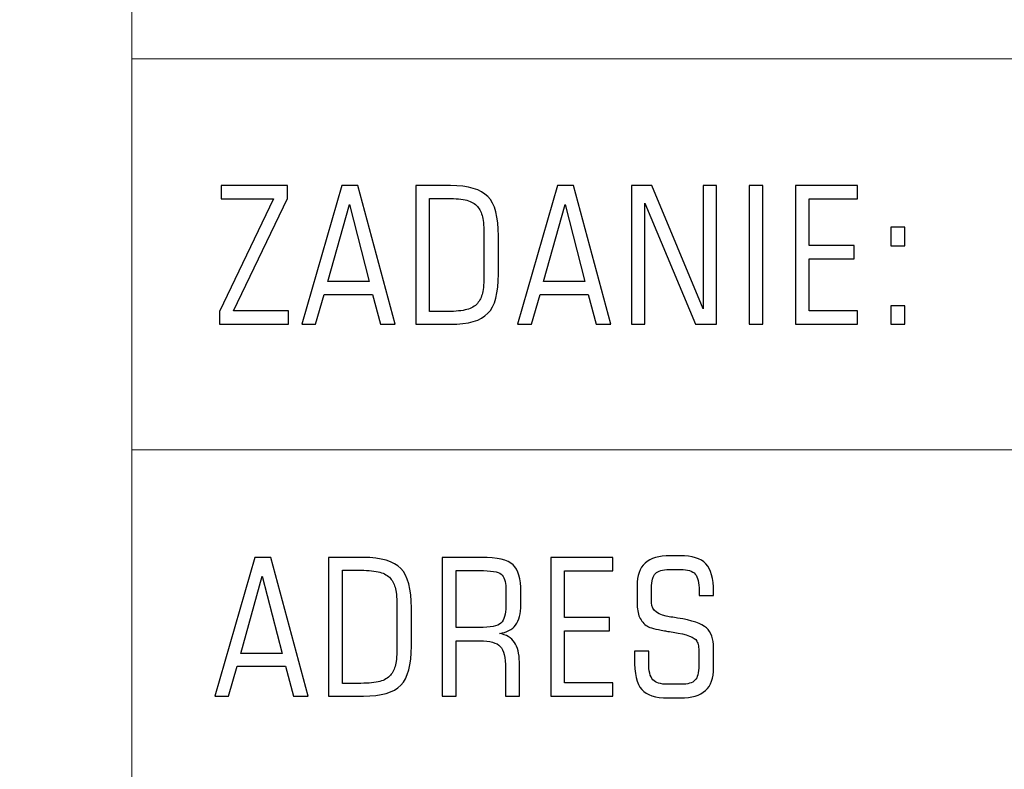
# Model space of a CAD drawing. Header units: metres. Extents: x 6522727 to 6522922, y 5980994 to 5981134.
# Tile 3 of 256: x 6522760.13 to 6522767.54, y 5981014.32 to 5981019.96. Entities that reach past the tile are written whole.
import ezdxf

# ---------------------------------------------------------------- set-up
doc = ezdxf.new("R2010")
doc.units = ezdxf.units.M
doc.header["$MEASUREMENT"] = 0
doc.layers.add('-HYBRIS - PRZYŁĄCZE -  RAMKI', color=7, linetype='Continuous')
doc.layers.add('Level 63', color=7, linetype='Continuous', lineweight=0)

msp = doc.modelspace()

# ---------------------------------------------------------------- linework, layer by layer
at = {"layer": '-HYBRIS - PRZYŁĄCZE -  RAMKI', "color": 7, "lineweight": 20}
msp.add_lwpolyline([(6522760.976, 5980995.4257), (6522810.0819, 5980995.4257), (6522810.0819, 5981022.6016), (6522760.976, 5981022.6016), (6522760.976, 5980995.4257)], close=True, dxfattribs=at)
at = {"layer": '-HYBRIS - PRZYŁĄCZE -  RAMKI', "color": 7, "lineweight": 18}
for points in [[(6522760.976, 5981019.6621), (6522760.976, 5981019.6621), (6522810.0819, 5981019.6621), (6522810.0819, 5981019.6621)], [(6522760.976, 5981016.7226), (6522760.976, 5981016.7226), (6522810.0819, 5981016.7226), (6522810.0819, 5981016.7226)]]:
    msp.add_open_spline(points, degree=3, dxfattribs=at)
at = {"layer": '-HYBRIS - PRZYŁĄCZE -  RAMKI', "color": 7}
for points, knots in [([(6522761.635, 5981017.6662), (6522761.635, 5981017.6662), (6522761.635, 5981017.7626), (6522761.635, 5981017.7626), (6522761.635, 5981017.7626), (6522762.0412, 5981018.6084), (6522762.0412, 5981018.6084), (6522762.0412, 5981018.6084), (6522761.6492, 5981018.6084), (6522761.6492, 5981018.6084), (6522761.6492, 5981018.6084), (6522761.6492, 5981018.7091), (6522761.6492, 5981018.7091), (6522761.6492, 5981018.7091), (6522762.1474, 5981018.7091), (6522762.1474, 5981018.7091), (6522762.1474, 5981018.7091), (6522762.1474, 5981018.6115), (6522762.1474, 5981018.6115), (6522762.1474, 5981018.6115), (6522761.742, 5981017.7669), (6522761.742, 5981017.7669), (6522761.742, 5981017.7669), (6522762.1543, 5981017.7669), (6522762.1543, 5981017.7669), (6522762.1543, 5981017.7669), (6522762.1543, 5981017.6662), (6522762.1543, 5981017.6662), (6522762.1543, 5981017.6662), (6522761.635, 5981017.6662), (6522761.635, 5981017.6662)], [0, 0, 0, 0, 0.090909, 0.090909, 0.090909, 0.181818, 0.181818, 0.181818, 0.272727, 0.272727, 0.272727, 0.363636, 0.363636, 0.363636, 0.454545, 0.454545, 0.454545, 0.545455, 0.545455, 0.545455, 0.636364, 0.636364, 0.636364, 0.727273, 0.727273, 0.727273, 0.818182, 0.818182, 0.818182, 1, 1, 1, 1]), ([(6522762.255, 5981017.6662), (6522762.255, 5981017.6662), (6522762.5545, 5981018.7091), (6522762.5545, 5981018.7091), (6522762.5545, 5981018.7091), (6522762.6753, 5981018.7091), (6522762.6753, 5981018.7091), (6522762.6753, 5981018.7091), (6522762.957, 5981017.6662), (6522762.957, 5981017.6662), (6522762.957, 5981017.6662), (6522762.8453, 5981017.6662), (6522762.8453, 5981017.6662), (6522762.8453, 5981017.6662), (6522762.7863, 5981017.8906), (6522762.7863, 5981017.8906), (6522762.7863, 5981017.8906), (6522762.4238, 5981017.8906), (6522762.4238, 5981017.8906), (6522762.4238, 5981017.8906), (6522762.3583, 5981017.6662), (6522762.3583, 5981017.6662), (6522762.3583, 5981017.6662), (6522762.255, 5981017.6662), (6522762.255, 5981017.6662)], [0, 0, 0, 0, 0.111111, 0.111111, 0.111111, 0.222222, 0.222222, 0.222222, 0.333333, 0.333333, 0.333333, 0.444444, 0.444444, 0.444444, 0.555556, 0.555556, 0.555556, 0.666667, 0.666667, 0.666667, 0.777778, 0.777778, 0.777778, 1, 1, 1, 1]), ([(6522763.1109, 5981017.6662), (6522763.1109, 5981017.6662), (6522763.1109, 5981018.7091), (6522763.1109, 5981018.7091), (6522763.1109, 5981018.7091), (6522763.3732, 5981018.7091), (6522763.3732, 5981018.7091), (6522763.5074, 5981018.7091), (6522763.6009, 5981018.6815), (6522763.6542, 5981018.6261), (6522763.7071, 5981018.571), (6522763.7337, 5981018.4725), (6522763.7337, 5981018.3305), (6522763.7337, 5981018.3305), (6522763.7337, 5981018.0433), (6522763.7337, 5981018.0433), (6522763.7337, 5981017.9014), (6522763.7071, 5981017.8031), (6522763.6542, 5981017.7485), (6522763.6009, 5981017.6936), (6522763.5074, 5981017.6662), (6522763.3732, 5981017.6662), (6522763.3732, 5981017.6662), (6522763.1109, 5981017.6662), (6522763.1109, 5981017.6662)], [0, 0, 0, 0, 0.111111, 0.111111, 0.111111, 0.222222, 0.222222, 0.222222, 0.333333, 0.333333, 0.333333, 0.444444, 0.444444, 0.444444, 0.555556, 0.555556, 0.555556, 0.666667, 0.666667, 0.666667, 0.777778, 0.777778, 0.777778, 1, 1, 1, 1]), ([(6522763.8776, 5981017.6662), (6522763.8776, 5981017.6662), (6522764.177, 5981018.7091), (6522764.177, 5981018.7091), (6522764.177, 5981018.7091), (6522764.2978, 5981018.7091), (6522764.2978, 5981018.7091), (6522764.2978, 5981018.7091), (6522764.5795, 5981017.6662), (6522764.5795, 5981017.6662), (6522764.5795, 5981017.6662), (6522764.4678, 5981017.6662), (6522764.4678, 5981017.6662), (6522764.4678, 5981017.6662), (6522764.4089, 5981017.8906), (6522764.4089, 5981017.8906), (6522764.4089, 5981017.8906), (6522764.0464, 5981017.8906), (6522764.0464, 5981017.8906), (6522764.0464, 5981017.8906), (6522763.9809, 5981017.6662), (6522763.9809, 5981017.6662), (6522763.9809, 5981017.6662), (6522763.8776, 5981017.6662), (6522763.8776, 5981017.6662)], [0, 0, 0, 0, 0.111111, 0.111111, 0.111111, 0.222222, 0.222222, 0.222222, 0.333333, 0.333333, 0.333333, 0.444444, 0.444444, 0.444444, 0.555556, 0.555556, 0.555556, 0.666667, 0.666667, 0.666667, 0.777778, 0.777778, 0.777778, 1, 1, 1, 1]), ([(6522764.7335, 5981017.6662), (6522764.7335, 5981017.6662), (6522764.7335, 5981018.7091), (6522764.7335, 5981018.7091), (6522764.7335, 5981018.7091), (6522764.8862, 5981018.7091), (6522764.8862, 5981018.7091), (6522764.8862, 5981018.7091), (6522765.2729, 5981017.7828), (6522765.2729, 5981017.7828), (6522765.2729, 5981017.7828), (6522765.2729, 5981018.7091), (6522765.2729, 5981018.7091), (6522765.2729, 5981018.7091), (6522765.3736, 5981018.7091), (6522765.3736, 5981018.7091), (6522765.3736, 5981018.7091), (6522765.3736, 5981017.6662), (6522765.3736, 5981017.6662), (6522765.3736, 5981017.6662), (6522765.2153, 5981017.6662), (6522765.2153, 5981017.6662), (6522765.2153, 5981017.6662), (6522764.8342, 5981018.5763), (6522764.8342, 5981018.5763), (6522764.8342, 5981018.5763), (6522764.8342, 5981017.6662), (6522764.8342, 5981017.6662), (6522764.8342, 5981017.6662), (6522764.7335, 5981017.6662), (6522764.7335, 5981017.6662)], [0, 0, 0, 0, 0.090909, 0.090909, 0.090909, 0.181818, 0.181818, 0.181818, 0.272727, 0.272727, 0.272727, 0.363636, 0.363636, 0.363636, 0.454545, 0.454545, 0.454545, 0.545455, 0.545455, 0.545455, 0.636364, 0.636364, 0.636364, 0.727273, 0.727273, 0.727273, 0.818182, 0.818182, 0.818182, 1, 1, 1, 1]), ([(6522765.6183, 5981017.6662), (6522765.6183, 5981017.6662), (6522765.6183, 5981018.7091), (6522765.6183, 5981018.7091), (6522765.6183, 5981018.7091), (6522765.7219, 5981018.7091), (6522765.7219, 5981018.7091), (6522765.7219, 5981018.7091), (6522765.7219, 5981017.6662), (6522765.7219, 5981017.6662), (6522765.7219, 5981017.6662), (6522765.6183, 5981017.6662), (6522765.6183, 5981017.6662)], [0, 0, 0, 0, 0.2, 0.2, 0.2, 0.4, 0.4, 0.4, 0.6, 0.6, 0.6, 1, 1, 1, 1]), ([(6522766.434, 5981017.7669), (6522766.434, 5981017.7669), (6522766.434, 5981017.6662), (6522766.434, 5981017.6662), (6522766.434, 5981017.6662), (6522765.9679, 5981017.6662), (6522765.9679, 5981017.6662), (6522765.9679, 5981017.6662), (6522765.9679, 5981018.7091), (6522765.9679, 5981018.7091), (6522765.9679, 5981018.7091), (6522766.434, 5981018.7091), (6522766.434, 5981018.7091), (6522766.434, 5981018.7091), (6522766.434, 5981018.6084), (6522766.434, 5981018.6084), (6522766.434, 5981018.6084), (6522766.0715, 5981018.6084), (6522766.0715, 5981018.6084), (6522766.0715, 5981018.6084), (6522766.0715, 5981018.2588), (6522766.0715, 5981018.2588), (6522766.0715, 5981018.2588), (6522766.4088, 5981018.2588), (6522766.4088, 5981018.2588), (6522766.4088, 5981018.2588), (6522766.4088, 5981018.1582), (6522766.4088, 5981018.1582), (6522766.4088, 5981018.1582), (6522766.0715, 5981018.1582), (6522766.0715, 5981018.1582), (6522766.0715, 5981018.1582), (6522766.0715, 5981017.7669), (6522766.0715, 5981017.7669), (6522766.0715, 5981017.7669), (6522766.434, 5981017.7669), (6522766.434, 5981017.7669)], [0, 0, 0, 0, 0.076923, 0.076923, 0.076923, 0.153846, 0.153846, 0.153846, 0.230769, 0.230769, 0.230769, 0.307692, 0.307692, 0.307692, 0.384615, 0.384615, 0.384615, 0.461538, 0.461538, 0.461538, 0.538462, 0.538462, 0.538462, 0.615385, 0.615385, 0.615385, 0.692308, 0.692308, 0.692308, 0.769231, 0.769231, 0.769231, 0.846154, 0.846154, 0.846154, 1, 1, 1, 1]), ([(6522762.4504, 5981017.987), (6522762.4504, 5981017.987), (6522762.7601, 5981017.987), (6522762.7601, 5981017.987), (6522762.7601, 5981017.987), (6522762.612, 5981018.5679), (6522762.612, 5981018.5679), (6522762.612, 5981018.5679), (6522762.4504, 5981017.987), (6522762.4504, 5981017.987)], [0, 0, 0, 0, 0.25, 0.25, 0.25, 0.5, 0.5, 0.5, 1, 1, 1, 1]), ([(6522763.2145, 5981017.7626), (6522763.2145, 5981017.7626), (6522763.3528, 5981017.7626), (6522763.3528, 5981017.7626), (6522763.4137, 5981017.7626), (6522763.4612, 5981017.7674), (6522763.4957, 5981017.777), (6522763.53, 5981017.7866), (6522763.5566, 5981017.8019), (6522763.5753, 5981017.823), (6522763.593, 5981017.8446), (6522763.6057, 5981017.8705), (6522763.6132, 5981017.9012), (6522763.6206, 5981017.9318), (6522763.6244, 5981017.9808), (6522763.6244, 5981018.0476), (6522763.6244, 5981018.0476), (6522763.6244, 5981018.3276), (6522763.6244, 5981018.3276), (6522763.6244, 5981018.3941), (6522763.6206, 5981018.4427), (6522763.6132, 5981018.4736), (6522763.6057, 5981018.5046), (6522763.593, 5981018.5307), (6522763.5753, 5981018.5523), (6522763.5566, 5981018.5734), (6522763.53, 5981018.5887), (6522763.4957, 5981018.5983), (6522763.4612, 5981018.6079), (6522763.4137, 5981018.6127), (6522763.3528, 5981018.6127), (6522763.3528, 5981018.6127), (6522763.2145, 5981018.6127), (6522763.2145, 5981018.6127), (6522763.2145, 5981018.6127), (6522763.2145, 5981017.7626), (6522763.2145, 5981017.7626)], [0, 0, 0, 0, 0.076923, 0.076923, 0.076923, 0.153846, 0.153846, 0.153846, 0.230769, 0.230769, 0.230769, 0.307692, 0.307692, 0.307692, 0.384615, 0.384615, 0.384615, 0.461538, 0.461538, 0.461538, 0.538462, 0.538462, 0.538462, 0.615385, 0.615385, 0.615385, 0.692308, 0.692308, 0.692308, 0.769231, 0.769231, 0.769231, 0.846154, 0.846154, 0.846154, 1, 1, 1, 1]), ([(6522764.073, 5981017.987), (6522764.073, 5981017.987), (6522764.3827, 5981017.987), (6522764.3827, 5981017.987), (6522764.3827, 5981017.987), (6522764.2346, 5981018.5679), (6522764.2346, 5981018.5679), (6522764.2346, 5981018.5679), (6522764.073, 5981017.987), (6522764.073, 5981017.987)], [0, 0, 0, 0, 0.25, 0.25, 0.25, 0.5, 0.5, 0.5, 1, 1, 1, 1]), ([(6522766.6847, 5981018.256), (6522766.6847, 5981018.256), (6522766.6847, 5981018.3955), (6522766.6847, 5981018.3955), (6522766.6847, 5981018.3955), (6522766.7912, 5981018.3955), (6522766.7912, 5981018.3955), (6522766.7912, 5981018.3955), (6522766.7912, 5981018.256), (6522766.7912, 5981018.256), (6522766.7912, 5981018.256), (6522766.6847, 5981018.256), (6522766.6847, 5981018.256)], [0, 0, 0, 0, 0.2, 0.2, 0.2, 0.4, 0.4, 0.4, 0.6, 0.6, 0.6, 1, 1, 1, 1]), ([(6522766.6847, 5981017.6662), (6522766.6847, 5981017.6662), (6522766.6847, 5981017.8058), (6522766.6847, 5981017.8058), (6522766.6847, 5981017.8058), (6522766.7912, 5981017.8058), (6522766.7912, 5981017.8058), (6522766.7912, 5981017.8058), (6522766.7912, 5981017.6662), (6522766.7912, 5981017.6662), (6522766.7912, 5981017.6662), (6522766.6847, 5981017.6662), (6522766.6847, 5981017.6662)], [0, 0, 0, 0, 0.2, 0.2, 0.2, 0.4, 0.4, 0.4, 0.6, 0.6, 0.6, 1, 1, 1, 1]), ([(6522761.6006, 5981014.8698), (6522761.6006, 5981014.8698), (6522761.9, 5981015.9126), (6522761.9, 5981015.9126), (6522761.9, 5981015.9126), (6522762.0208, 5981015.9126), (6522762.0208, 5981015.9126), (6522762.0208, 5981015.9126), (6522762.3025, 5981014.8698), (6522762.3025, 5981014.8698), (6522762.3025, 5981014.8698), (6522762.1908, 5981014.8698), (6522762.1908, 5981014.8698), (6522762.1908, 5981014.8698), (6522762.1319, 5981015.0942), (6522762.1319, 5981015.0942), (6522762.1319, 5981015.0942), (6522761.7694, 5981015.0942), (6522761.7694, 5981015.0942), (6522761.7694, 5981015.0942), (6522761.7039, 5981014.8698), (6522761.7039, 5981014.8698), (6522761.7039, 5981014.8698), (6522761.6006, 5981014.8698), (6522761.6006, 5981014.8698)], [0, 0, 0, 0, 0.111111, 0.111111, 0.111111, 0.222222, 0.222222, 0.222222, 0.333333, 0.333333, 0.333333, 0.444444, 0.444444, 0.444444, 0.555556, 0.555556, 0.555556, 0.666667, 0.666667, 0.666667, 0.777778, 0.777778, 0.777778, 1, 1, 1, 1]), ([(6522762.4565, 5981014.8698), (6522762.4565, 5981014.8698), (6522762.4565, 5981015.9126), (6522762.4565, 5981015.9126), (6522762.4565, 5981015.9126), (6522762.7188, 5981015.9126), (6522762.7188, 5981015.9126), (6522762.853, 5981015.9126), (6522762.9465, 5981015.8851), (6522762.9997, 5981015.8297), (6522763.0527, 5981015.7745), (6522763.0793, 5981015.676), (6522763.0793, 5981015.5341), (6522763.0793, 5981015.5341), (6522763.0793, 5981015.2469), (6522763.0793, 5981015.2469), (6522763.0793, 5981015.105), (6522763.0527, 5981015.0067), (6522762.9997, 5981014.952), (6522762.9465, 5981014.8971), (6522762.853, 5981014.8698), (6522762.7188, 5981014.8698), (6522762.7188, 5981014.8698), (6522762.4565, 5981014.8698), (6522762.4565, 5981014.8698)], [0, 0, 0, 0, 0.111111, 0.111111, 0.111111, 0.222222, 0.222222, 0.222222, 0.333333, 0.333333, 0.333333, 0.444444, 0.444444, 0.444444, 0.555556, 0.555556, 0.555556, 0.666667, 0.666667, 0.666667, 0.777778, 0.777778, 0.777778, 1, 1, 1, 1]), ([(6522763.4145, 5981015.2855), (6522763.4145, 5981015.2855), (6522763.4145, 5981014.8698), (6522763.4145, 5981014.8698), (6522763.4145, 5981014.8698), (6522763.3109, 5981014.8698), (6522763.3109, 5981014.8698), (6522763.3109, 5981014.8698), (6522763.3109, 5981015.9126), (6522763.3109, 5981015.9126), (6522763.3109, 5981015.9126), (6522763.6046, 5981015.9126), (6522763.6046, 5981015.9126), (6522763.7249, 5981015.9126), (6522763.8045, 5981015.8944), (6522763.8436, 5981015.8577), (6522763.8827, 5981015.8213), (6522763.9021, 5981015.7532), (6522763.9021, 5981015.6535), (6522763.9021, 5981015.6535), (6522763.9021, 5981015.5573), (6522763.9021, 5981015.5573), (6522763.9021, 5981015.4904), (6522763.8889, 5981015.4396), (6522763.8628, 5981015.4046), (6522763.8367, 5981015.3699), (6522763.7959, 5981015.3488), (6522763.7408, 5981015.3418), (6522763.7923, 5981015.3315), (6522763.8302, 5981015.309), (6522763.8544, 5981015.2745), (6522763.8786, 5981015.2397), (6522763.8906, 5981015.1903), (6522763.8906, 5981015.1261), (6522763.8906, 5981015.1261), (6522763.8906, 5981014.8698), (6522763.8906, 5981014.8698), (6522763.8906, 5981014.8698), (6522763.787, 5981014.8698), (6522763.787, 5981014.8698), (6522763.787, 5981014.8698), (6522763.787, 5981015.0783), (6522763.787, 5981015.0783), (6522763.787, 5981015.1613), (6522763.7738, 5981015.2164), (6522763.7475, 5981015.244), (6522763.7211, 5981015.2716), (6522763.6693, 5981015.2855), (6522763.5926, 5981015.2855), (6522763.5926, 5981015.2855), (6522763.4145, 5981015.2855), (6522763.4145, 5981015.2855)], [0, 0, 0, 0, 0.055556, 0.055556, 0.055556, 0.111111, 0.111111, 0.111111, 0.166667, 0.166667, 0.166667, 0.222222, 0.222222, 0.222222, 0.277778, 0.277778, 0.277778, 0.333333, 0.333333, 0.333333, 0.388889, 0.388889, 0.388889, 0.444444, 0.444444, 0.444444, 0.5, 0.5, 0.5, 0.555556, 0.555556, 0.555556, 0.611111, 0.611111, 0.611111, 0.666667, 0.666667, 0.666667, 0.722222, 0.722222, 0.722222, 0.777778, 0.777778, 0.777778, 0.833333, 0.833333, 0.833333, 0.888889, 0.888889, 0.888889, 1, 1, 1, 1]), ([(6522764.5928, 5981014.9705), (6522764.5928, 5981014.9705), (6522764.5928, 5981014.8698), (6522764.5928, 5981014.8698), (6522764.5928, 5981014.8698), (6522764.1267, 5981014.8698), (6522764.1267, 5981014.8698), (6522764.1267, 5981014.8698), (6522764.1267, 5981015.9126), (6522764.1267, 5981015.9126), (6522764.1267, 5981015.9126), (6522764.5928, 5981015.9126), (6522764.5928, 5981015.9126), (6522764.5928, 5981015.9126), (6522764.5928, 5981015.8119), (6522764.5928, 5981015.8119), (6522764.5928, 5981015.8119), (6522764.2303, 5981015.8119), (6522764.2303, 5981015.8119), (6522764.2303, 5981015.8119), (6522764.2303, 5981015.4624), (6522764.2303, 5981015.4624), (6522764.2303, 5981015.4624), (6522764.5676, 5981015.4624), (6522764.5676, 5981015.4624), (6522764.5676, 5981015.4624), (6522764.5676, 5981015.3617), (6522764.5676, 5981015.3617), (6522764.5676, 5981015.3617), (6522764.2303, 5981015.3617), (6522764.2303, 5981015.3617), (6522764.2303, 5981015.3617), (6522764.2303, 5981014.9705), (6522764.2303, 5981014.9705), (6522764.2303, 5981014.9705), (6522764.5928, 5981014.9705), (6522764.5928, 5981014.9705)], [0, 0, 0, 0, 0.076923, 0.076923, 0.076923, 0.153846, 0.153846, 0.153846, 0.230769, 0.230769, 0.230769, 0.307692, 0.307692, 0.307692, 0.384615, 0.384615, 0.384615, 0.461538, 0.461538, 0.461538, 0.538462, 0.538462, 0.538462, 0.615385, 0.615385, 0.615385, 0.692308, 0.692308, 0.692308, 0.769231, 0.769231, 0.769231, 0.846154, 0.846154, 0.846154, 1, 1, 1, 1]), ([(6522765.3513, 5981015.2325), (6522765.3513, 5981015.2325), (6522765.3513, 5981015.0827), (6522765.3513, 5981015.0827), (6522765.3513, 5981015.0057), (6522765.3312, 5981014.9489), (6522765.2907, 5981014.912), (6522765.2502, 5981014.8753), (6522765.1873, 5981014.8568), (6522765.1022, 5981014.8568), (6522765.1022, 5981014.8568), (6522765.0087, 5981014.8568), (6522765.0087, 5981014.8568), (6522764.9138, 5981014.8568), (6522764.8479, 5981014.8777), (6522764.811, 5981014.9194), (6522764.7743, 5981014.9611), (6522764.7558, 5981015.0398), (6522764.7558, 5981015.1551), (6522764.7558, 5981015.1551), (6522764.7558, 5981015.2078), (6522764.7558, 5981015.2078), (6522764.7558, 5981015.2078), (6522764.8637, 5981015.2078), (6522764.8637, 5981015.2078), (6522764.8637, 5981015.2078), (6522764.8637, 5981015.1198), (6522764.8637, 5981015.1198), (6522764.8637, 5981015.0589), (6522764.874, 5981015.017), (6522764.8949, 5981014.9937), (6522764.9157, 5981014.9705), (6522764.9526, 5981014.9589), (6522765.0061, 5981014.9589), (6522765.0061, 5981014.9589), (6522765.1085, 5981014.9589), (6522765.1085, 5981014.9589), (6522765.1581, 5981014.9589), (6522765.1926, 5981014.969), (6522765.2118, 5981014.9889), (6522765.231, 5981015.0088), (6522765.2406, 5981015.0455), (6522765.2406, 5981015.099), (6522765.2406, 5981015.099), (6522765.2406, 5981015.1881), (6522765.2406, 5981015.1881), (6522765.2406, 5981015.2157), (6522765.2394, 5981015.2361), (6522765.237, 5981015.2488), (6522765.2348, 5981015.2617), (6522765.2307, 5981015.2735), (6522765.2252, 5981015.2843), (6522765.2111, 5981015.3126), (6522765.1519, 5981015.3346), (6522765.0473, 5981015.3511), (6522765.0262, 5981015.3543), (6522765.0095, 5981015.3569), (6522764.9975, 5981015.3588), (6522764.9936, 5981015.3598), (6522764.9886, 5981015.3607), (6522764.9826, 5981015.3617), (6522764.9152, 5981015.3732), (6522764.8726, 5981015.3845), (6522764.8546, 5981015.3953), (6522764.8275, 5981015.4123), (6522764.8076, 5981015.4348), (6522764.7949, 5981015.4633), (6522764.7822, 5981015.4921), (6522764.776, 5981015.5276), (6522764.776, 5981015.5703), (6522764.776, 5981015.5703), (6522764.776, 5981015.7), (6522764.776, 5981015.7), (6522764.776, 5981015.7769), (6522764.7963, 5981015.8337), (6522764.8368, 5981015.8704), (6522764.8774, 5981015.9071), (6522764.9402, 5981015.9256), (6522765.025, 5981015.9256), (6522765.025, 5981015.9256), (6522765.0994, 5981015.9256), (6522765.0994, 5981015.9256), (6522765.1902, 5981015.9256), (6522765.2549, 5981015.9052), (6522765.2936, 5981015.8644), (6522765.3321, 5981015.8237), (6522765.3513, 5981015.7549), (6522765.3513, 5981015.658), (6522765.3513, 5981015.658), (6522765.3513, 5981015.6278), (6522765.3513, 5981015.6278), (6522765.3513, 5981015.6278), (6522765.2434, 5981015.6278), (6522765.2434, 5981015.6278), (6522765.2434, 5981015.6278), (6522765.2434, 5981015.6621), (6522765.2434, 5981015.6621), (6522765.2434, 5981015.7235), (6522765.2334, 5981015.7654), (6522765.2132, 5981015.788), (6522765.1931, 5981015.8107), (6522765.1562, 5981015.822), (6522765.1022, 5981015.822), (6522765.1022, 5981015.822), (6522765.0181, 5981015.822), (6522765.0181, 5981015.822), (6522764.968, 5981015.822), (6522764.9332, 5981015.8122), (6522764.9141, 5981015.7925), (6522764.8949, 5981015.7729), (6522764.8853, 5981015.7367), (6522764.8853, 5981015.6839), (6522764.8853, 5981015.6839), (6522764.8853, 5981015.5717), (6522764.8853, 5981015.5717), (6522764.8853, 5981015.5139), (6522764.9332, 5981015.4785), (6522765.0291, 5981015.4648), (6522765.0512, 5981015.4617), (6522765.0684, 5981015.4591), (6522765.0811, 5981015.4571), (6522765.1902, 5981015.4394), (6522765.2624, 5981015.4147), (6522765.2978, 5981015.3831), (6522765.3336, 5981015.3514), (6522765.3513, 5981015.3013), (6522765.3513, 5981015.2325)], [0, 0, 0, 0, 0.023256, 0.023256, 0.023256, 0.046512, 0.046512, 0.046512, 0.069767, 0.069767, 0.069767, 0.093023, 0.093023, 0.093023, 0.116279, 0.116279, 0.116279, 0.139535, 0.139535, 0.139535, 0.162791, 0.162791, 0.162791, 0.186047, 0.186047, 0.186047, 0.209302, 0.209302, 0.209302, 0.232558, 0.232558, 0.232558, 0.255814, 0.255814, 0.255814, 0.27907, 0.27907, 0.27907, 0.302326, 0.302326, 0.302326, 0.325581, 0.325581, 0.325581, 0.348837, 0.348837, 0.348837, 0.372093, 0.372093, 0.372093, 0.395349, 0.395349, 0.395349, 0.418605, 0.418605, 0.418605, 0.44186, 0.44186, 0.44186, 0.465116, 0.465116, 0.465116, 0.488372, 0.488372, 0.488372, 0.511628, 0.511628, 0.511628, 0.534884, 0.534884, 0.534884, 0.55814, 0.55814, 0.55814, 0.581395, 0.581395, 0.581395, 0.604651, 0.604651, 0.604651, 0.627907, 0.627907, 0.627907, 0.651163, 0.651163, 0.651163, 0.674419, 0.674419, 0.674419, 0.697674, 0.697674, 0.697674, 0.72093, 0.72093, 0.72093, 0.744186, 0.744186, 0.744186, 0.767442, 0.767442, 0.767442, 0.790698, 0.790698, 0.790698, 0.813953, 0.813953, 0.813953, 0.837209, 0.837209, 0.837209, 0.860465, 0.860465, 0.860465, 0.883721, 0.883721, 0.883721, 0.906977, 0.906977, 0.906977, 0.930233, 0.930233, 0.930233, 0.953488, 0.953488, 0.953488, 1, 1, 1, 1]), ([(6522762.5601, 5981014.9661), (6522762.5601, 5981014.9661), (6522762.6984, 5981014.9661), (6522762.6984, 5981014.9661), (6522762.7593, 5981014.9661), (6522762.8067, 5981014.971), (6522762.8413, 5981014.9805), (6522762.8755, 5981014.9901), (6522762.9021, 5981015.0055), (6522762.9209, 5981015.0266), (6522762.9386, 5981015.0481), (6522762.9513, 5981015.074), (6522762.9587, 5981015.1047), (6522762.9662, 5981015.1354), (6522762.97, 5981015.1843), (6522762.97, 5981015.2512), (6522762.97, 5981015.2512), (6522762.97, 5981015.5312), (6522762.97, 5981015.5312), (6522762.97, 5981015.5976), (6522762.9662, 5981015.6463), (6522762.9587, 5981015.6772), (6522762.9513, 5981015.7081), (6522762.9386, 5981015.7342), (6522762.9209, 5981015.7558), (6522762.9021, 5981015.7769), (6522762.8755, 5981015.7923), (6522762.8413, 5981015.8019), (6522762.8067, 5981015.8115), (6522762.7593, 5981015.8162), (6522762.6984, 5981015.8162), (6522762.6984, 5981015.8162), (6522762.5601, 5981015.8162), (6522762.5601, 5981015.8162), (6522762.5601, 5981015.8162), (6522762.5601, 5981014.9661), (6522762.5601, 5981014.9661)], [0, 0, 0, 0, 0.076923, 0.076923, 0.076923, 0.153846, 0.153846, 0.153846, 0.230769, 0.230769, 0.230769, 0.307692, 0.307692, 0.307692, 0.384615, 0.384615, 0.384615, 0.461538, 0.461538, 0.461538, 0.538462, 0.538462, 0.538462, 0.615385, 0.615385, 0.615385, 0.692308, 0.692308, 0.692308, 0.769231, 0.769231, 0.769231, 0.846154, 0.846154, 0.846154, 1, 1, 1, 1]), ([(6522763.5885, 5981015.8148), (6522763.5885, 5981015.8148), (6522763.4145, 5981015.8148), (6522763.4145, 5981015.8148), (6522763.4145, 5981015.8148), (6522763.4145, 5981015.3862), (6522763.4145, 5981015.3862), (6522763.4145, 5981015.3862), (6522763.5885, 5981015.3862), (6522763.5885, 5981015.3862), (6522763.6737, 5981015.3862), (6522763.7283, 5981015.3972), (6522763.7523, 5981015.4195), (6522763.7765, 5981015.4418), (6522763.7885, 5981015.4845), (6522763.7885, 5981015.5475), (6522763.7885, 5981015.5475), (6522763.7885, 5981015.6822), (6522763.7885, 5981015.6822), (6522763.7885, 5981015.7338), (6522763.7772, 5981015.7685), (6522763.7544, 5981015.787), (6522763.7317, 5981015.8055), (6522763.6765, 5981015.8148), (6522763.5885, 5981015.8148)], [0, 0, 0, 0, 0.111111, 0.111111, 0.111111, 0.222222, 0.222222, 0.222222, 0.333333, 0.333333, 0.333333, 0.444444, 0.444444, 0.444444, 0.555556, 0.555556, 0.555556, 0.666667, 0.666667, 0.666667, 0.777778, 0.777778, 0.777778, 1, 1, 1, 1]), ([(6522761.796, 5981015.1905), (6522761.796, 5981015.1905), (6522762.1057, 5981015.1905), (6522762.1057, 5981015.1905), (6522762.1057, 5981015.1905), (6522761.9576, 5981015.7714), (6522761.9576, 5981015.7714), (6522761.9576, 5981015.7714), (6522761.796, 5981015.1905), (6522761.796, 5981015.1905)], [0, 0, 0, 0, 0.25, 0.25, 0.25, 0.5, 0.5, 0.5, 1, 1, 1, 1])]:
    msp.add_open_spline(points, degree=3, knots=knots, dxfattribs=at)
at = {"layer": 'Level 63', "color": 7, "linetype": 'Continuous', "lineweight": 13}
msp.add_3dface([(6522726.924, 5980994.39), (6522726.924, 5981134.39), (6522920.198, 5981134.39), (6522920.198, 5980994.39)], dxfattribs=at)

doc.saveas('drawing.dxf')
